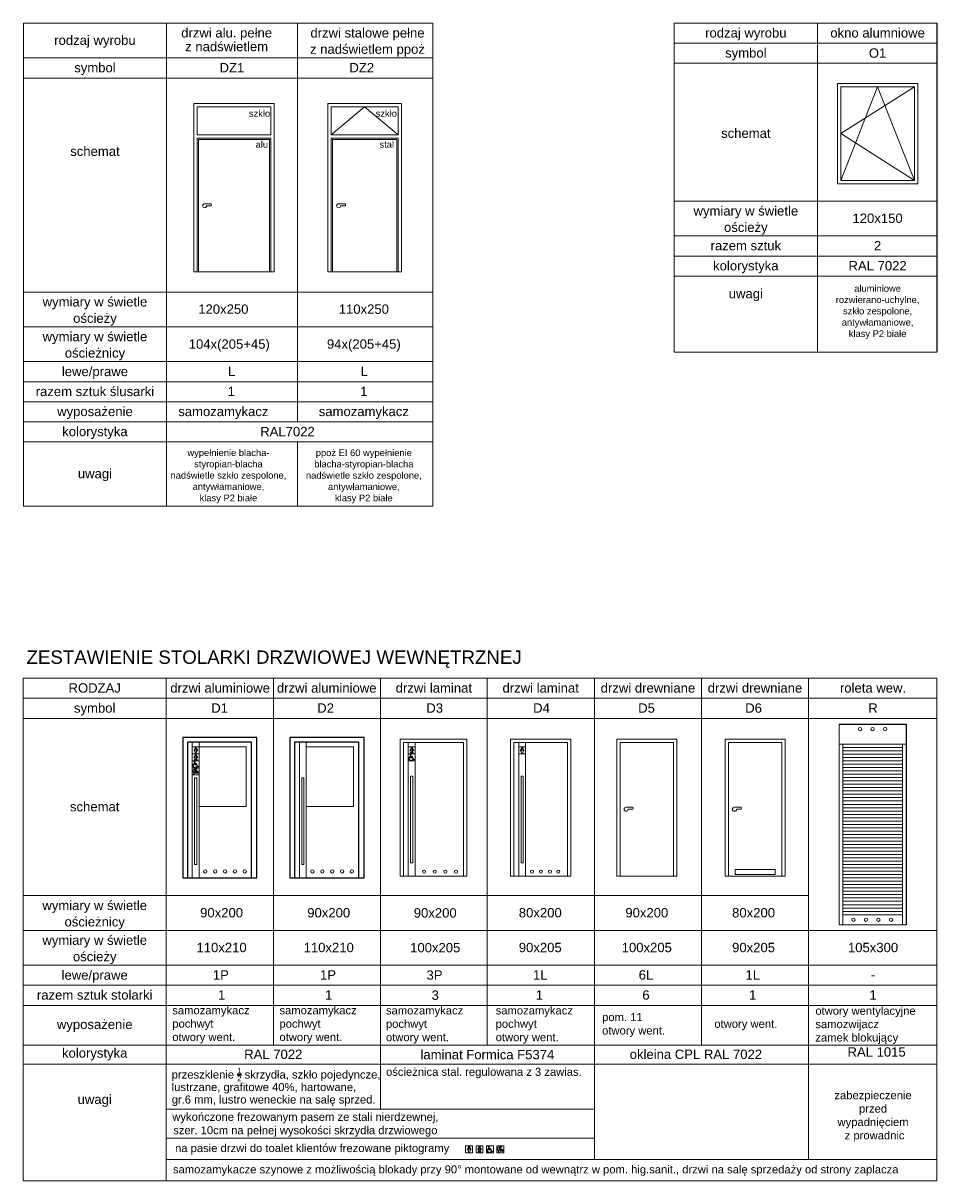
# Model space of a CAD drawing. Header units: centimetres. Extents: x 4120 to 19220, y -7417 to 180.
# Tile 154 of 223: x 13724 to 15089, y -3100 to -1370. Entities that reach past the tile are written whole.
import ezdxf

# ---------------------------------------------------------------- set-up
doc = ezdxf.new("R2010")
doc.units = ezdxf.units.CM
doc.layers.add('A_opisy', color=7, linetype='Continuous')
doc.styles.add('GENERATED_STYLE_2', font='arial.ttf')

# ---------------------------------------------------------------- blocks, each defined once
blk = doc.blocks.new('PRZEWIJAK_PIKTO')
at = {"layer": 'A_opisy', "color": 7, "lineweight": 5}
blk.add_lwpolyline([(-3511.5, 1351.3), (-3479.3, 1351.3), (-3479.3, 1318.8), (-3511.5, 1318.8)], close=True, dxfattribs=at)
at = {"layer": 'A_opisy', "color": 7, "lineweight": 0}
for points in [[(-3494.4, 1347.8), (-3495.5, 1347.1), (-3496.2, 1348.2), (-3496.7, 1348.5), (-3497.7, 1348.5), (-3506.1, 1343.1), (-3508.9, 1332.3), (-3504.9, 1332.3), (-3504.4, 1318.8), (-3502.3, 1318.8), (-3501.5, 1332.3), (-3497.7, 1332.3), (-3501, 1341.1), (-3496, 1343.1), (-3495.7, 1339), (-3490.4, 1336), (-3489.7, 1336.8), (-3493.6, 1339.9), (-3493.7, 1344.3), (-3494.5, 1345.8), (-3493.6, 1346.3)], [(-3495.9, 1337.6), (-3496.4, 1337), (-3493.3, 1334.3), (-3495, 1331.6), (-3495, 1330.2), (-3493.5, 1329), (-3487.4, 1329), (-3486.6, 1329.8), (-3486.6, 1330.3), (-3486, 1330.3)], [(-3495.9, 1337.6), (-3491, 1334.8), (-3491.9, 1332.5), (-3488.5, 1332.5), (-3487.9, 1335.9), (-3487.1, 1335.9), (-3486.6, 1331.5), (-3486.1, 1331.5)]]:
    blk.add_lwpolyline(points, dxfattribs=at)
blk.add_lwpolyline([(-3495.7, 1326.4), (-3482.1, 1326.4), (-3482.1, 1328.2), (-3495.7, 1328.2)], close=True, dxfattribs=at)
for centre, radius, start, end in [((-3491.7, 1348.3), 2.75, 226.561, 190.8697), ((-3483.9, 1331.1), 2.2, 199.5227, 169.5952)]:
    blk.add_arc(centre, radius, start, end, dxfattribs=at)
blk = doc.blocks.new('NIEPEŁN')
at = {"layer": 'A_opisy', "color": 7, "lineweight": 5}
blk.add_lwpolyline([(-3511.5, 1387.2), (-3479.3, 1387.2), (-3479.3, 1354.7), (-3511.5, 1354.7)], close=True, dxfattribs=at)
at = {"layer": 'A_opisy', "color": 7, "lineweight": 0}
for points in [[(-3501.7, 1373.2), (-3502, 1375)], [(-3501.4, 1380.9), (-3499.5, 1380.9), (-3498.6, 1375.3), (-3492, 1375.3), (-3492, 1373.2), (-3498.3, 1373.2), (-3497.8, 1371), (-3490.2, 1371), (-3485.7, 1361.4), (-3483.4, 1362.6), (-3482.6, 1361.1), (-3486.4, 1358.9), (-3491.5, 1369), (-3499.3, 1369), (-3501.4, 1380.9)], [(-3490.2, 1360.6), (-3489, 1359.2)]]:
    blk.add_lwpolyline(points, dxfattribs=at)
blk.add_circle((-3500.1, 1384.4), 2.75, dxfattribs=at)
for radius, start, end in [(10.6, 114.5422, 324.3862), (8.83, 117.2206, 327.3496)]:
    blk.add_arc((-3497.6, 1365.4), radius, start, end, dxfattribs=at)
blk = doc.blocks.new('MĘSKI')
at = {"layer": 'A_opisy', "color": 7, "lineweight": 5}
blk.add_lwpolyline([(-3511.5, 1422.9), (-3479.3, 1422.9), (-3479.3, 1390.5), (-3511.5, 1390.5)], close=True, dxfattribs=at)
at = {"layer": 'A_opisy', "color": 7, "lineweight": 0}
for points in [[(-3496.2, 1417.3), (-3496.2, 1415.8), (-3499.8, 1415.8), (-3504.7, 1405.7), (-3503.2, 1405.7), (-3498.8, 1413.6), (-3497.1, 1409.1)], [(-3497.1, 1409.1), (-3503, 1390.5)], [(-3500.6, 1390.5), (-3495.3, 1401.9)], [(-3490, 1390.5), (-3495.3, 1401.9)], [(-3494.4, 1417.3), (-3494.4, 1415.8), (-3490.7, 1415.8), (-3485.9, 1405.7), (-3487.4, 1405.7), (-3491.8, 1413.6), (-3493.5, 1409.1)], [(-3493.5, 1409.1), (-3487.6, 1390.5)]]:
    blk.add_lwpolyline(points, dxfattribs=at)
blk.add_arc((-3495.3, 1419.9), 2.75, 289.8978, 250.1022, dxfattribs=at)
blk = doc.blocks.new('DAMSKI')
at = {"layer": 'A_opisy', "color": 7, "lineweight": 5}
blk.add_lwpolyline([(-3511.5, 1458.8), (-3479.3, 1458.8), (-3479.3, 1426.3), (-3511.5, 1426.3)], close=True, dxfattribs=at)
at = {"layer": 'A_opisy', "color": 7, "lineweight": 0}
for points in [[(-3496.2, 1453.1), (-3496.2, 1451.6), (-3499.8, 1451.6), (-3504.7, 1441.5), (-3503.2, 1441.5), (-3498.8, 1449.4), (-3497.1, 1445)], [(-3497.1, 1445), (-3501.1, 1435.6), (-3498.1, 1435.6), (-3496.7, 1426.3)], [(-3494.4, 1453.1), (-3494.4, 1451.6), (-3490.7, 1451.6), (-3485.9, 1441.5), (-3487.4, 1441.5), (-3491.8, 1449.4), (-3493.5, 1445)], [(-3493.5, 1445), (-3489.5, 1435.6), (-3492.5, 1435.6), (-3493.9, 1426.3)]]:
    blk.add_lwpolyline(points, dxfattribs=at)
blk.add_arc((-3495.3, 1455.7), 2.75, 289.8978, 250.1022, dxfattribs=at)

msp = doc.modelspace()

# ---------------------------------------------------------------- linework, layer by layer
at = {"color": 7, "elevation": 0}
for points in [[(14073.01, -2437.43), (13962.01, -2437.43), (13962.01, -2647.43), (14073.01, -2647.43)], [(14233.2, -2437.43), (14122.2, -2437.43), (14122.2, -2647.43), (14233.2, -2647.43)], [(14065.01, -2444.43), (13969.01, -2444.43), (13969.01, -2647.43), (14065.01, -2647.43)], [(14225.2, -2444.43), (14129.2, -2444.43), (14129.2, -2647.43), (14225.2, -2647.43)]]:
    msp.add_lwpolyline(points, close=True, dxfattribs=at)
at = {"color": 7, "lineweight": 5, "elevation": 0}
for points in [[(13976.26, -2444.43), (13976.26, -2647.43)], [(13986.62, -2444.43), (13986.62, -2647.43)], [(13986.62, -2451.68), (14057.05, -2451.68), (14057.05, -2540.75), (13986.62, -2540.75)], [(14136.45, -2444.43), (14136.45, -2647.43)], [(14146.8, -2444.43), (14146.8, -2647.43)], [(14146.8, -2451.68), (14217.23, -2451.68), (14217.23, -2540.75), (14146.8, -2540.75)], [(14299.17, -2444.93), (14299.17, -2644.93)], [(14309.53, -2444.93), (14309.53, -2644.93)], [(14464.32, -2444.97), (14464.32, -2644.97)], [(14474.68, -2444.97), (14474.68, -2644.97)], [(13979.89, -2627.28), (13979.89, -2497.82), (13983, -2497.82), (13983, -2627.28), (13979.89, -2627.28)], [(14140.07, -2627.28), (14140.07, -2497.82), (14143.18, -2497.82), (14143.18, -2627.28), (14140.07, -2627.28)], [(14302.8, -2624.78), (14302.8, -2495.32), (14305.91, -2495.32), (14305.91, -2624.78), (14302.8, -2624.78)], [(14467.95, -2624.82), (14467.95, -2495.35), (14471.06, -2495.35), (14471.06, -2624.82), (14467.95, -2624.82)]]:
    msp.add_lwpolyline(points, dxfattribs=at)
at = {"color": 7, "lineweight": 5}
for centre in [(13995.81, -2637.73, 0), (13995.81, -2637.73, 0), (14010.57, -2637.73, 0), (14010.57, -2637.73, 0), (14025.33, -2637.73, 0), (14025.33, -2637.73, 0), (14040.09, -2637.73, 0), (14040.09, -2637.73, 0), (14054.85, -2637.73, 0), (14054.85, -2637.73, 0), (14156, -2637.73, 0), (14156, -2637.73, 0), (14170.75, -2637.73, 0), (14170.75, -2637.73, 0), (14185.51, -2637.73, 0), (14185.51, -2637.73, 0), (14200.27, -2637.73, 0), (14200.27, -2637.73, 0), (14215.03, -2637.73, 0), (14215.03, -2637.73, 0)]:
    msp.add_circle(centre, 2.46, dxfattribs=at)
at = {"layer": 'A_opisy', "color": 7, "linetype": 'Continuous', "lineweight": 0}
for p, q in [((13723.89, -2091.64, 0), (13723.89, -1369.64, 0)), ((13723.89, -1369.64, 0), (14335.77, -1369.64, 0)), ((13937.8, -2091.64, 0), (13937.8, -1369.64, 0)), ((14133.88, -1965.64, 0), (14133.88, -1369.64, 0)), ((14335.77, -2091.64, 0), (14335.77, -1369.64, 0)), ((14335.77, -1995.64, 0), (14335.77, -1369.64, 0)), ((14696.93, -1369.64, 0), (15089.42, -1369.64, 0)), ((14696.93, -1861.65, 0), (14696.93, -1369.64, 0)), ((14910.84, -1861.65, 0), (14910.84, -1369.64, 0)), ((15089.42, -1861.65, 0), (15089.42, -1369.64, 0)), ((14696.93, -1399.64, 0), (15089.42, -1399.64, 0)), ((13723.89, -1421.64, 0), (14335.77, -1421.64, 0)), ((14696.93, -1429.64, 0), (15089.42, -1429.64, 0)), ((13723.89, -1451.64, 0), (14335.77, -1451.64, 0)), ((14940.84, -1609.64, 0), (14940.84, -1459.64, 0)), ((15060.84, -1459.64, 0), (14940.84, -1459.64, 0)), ((14945.84, -1604.64, 0), (14945.84, -1464.64, 0)), ((15055.84, -1464.64, 0), (14945.84, -1464.64, 0)), ((14945.84, -1604.64, 0), (15000.84, -1464.64, 0)), ((15055.84, -1464.64, 0), (14945.84, -1534.64, 0)), ((15000.84, -1464.64, 0), (15055.84, -1604.64, 0)), ((15055.84, -1604.64, 0), (15055.84, -1464.64, 0)), ((15060.84, -1609.64, 0), (15060.84, -1459.64, 0)), ((13978.58, -1741.64, 0), (13978.58, -1489.64, 0)), ((13978.58, -1741.64, 0), (13978.58, -1489.64, 0)), ((13978.58, -1489.64, 0), (14098.58, -1489.64, 0)), ((13983.58, -1536.64, 0), (13983.58, -1494.64, 0)), ((13983.58, -1494.64, 0), (14093.58, -1494.64, 0)), ((14093.58, -1536.64, 0), (14093.58, -1494.64, 0)), ((14098.58, -1741.64, 0), (14098.58, -1489.64, 0)), ((14179.01, -1741.64, 0), (14179.01, -1489.64, 0)), ((14179.01, -1489.64, 0), (14289.01, -1489.64, 0)), ((14184.01, -1536.64, 0), (14184.01, -1494.64, 0)), ((14184.01, -1494.64, 0), (14284.01, -1494.64, 0)), ((14184.01, -1536.64, 0), (14234.01, -1494.64, 0)), ((14284.01, -1536.64, 0), (14234.01, -1494.64, 0)), ((14284.01, -1536.64, 0), (14284.01, -1494.64, 0)), ((14289.01, -1741.64, 0), (14289.01, -1489.64, 0)), ((13983.58, -1536.64, 0), (14093.58, -1536.64, 0)), ((14184.01, -1536.64, 0), (14284.01, -1536.64, 0)), ((14945.84, -1534.64, 0), (15055.84, -1604.64, 0)), ((13983.58, -1541.64, 0), (14093.58, -1541.64, 0)), ((13983.58, -1741.64, 0), (13983.58, -1541.64, 0)), ((13985.58, -1741.64, 0), (13985.58, -1543.64, 0)), ((13985.58, -1543.64, 0), (14091.58, -1543.64, 0)), ((14091.58, -1741.64, 0), (14091.58, -1543.64, 0)), ((14093.58, -1741.64, 0), (14093.58, -1541.64, 0)), ((14184.01, -1541.64, 0), (14284.01, -1541.64, 0)), ((14184.01, -1741.64, 0), (14184.01, -1541.64, 0)), ((14186.01, -1741.64, 0), (14186.01, -1543.64, 0)), ((14186.01, -1543.64, 0), (14282.01, -1543.64, 0)), ((14282.01, -1741.64, 0), (14282.01, -1543.64, 0)), ((14284.01, -1741.64, 0), (14284.01, -1541.64, 0)), ((15055.84, -1604.64, 0), (14945.84, -1604.64, 0)), ((15060.84, -1609.64, 0), (14940.84, -1609.64, 0)), ((13994.73, -1639.64, 0), (14004.73, -1639.64, 0)), ((13997.73, -1642.64, 0), (14004.73, -1642.64, 0)), ((14195.15, -1639.64, 0), (14205.15, -1639.64, 0)), ((14198.15, -1642.64, 0), (14205.15, -1642.64, 0)), ((14696.93, -1635.77, 0), (15089.42, -1635.77, 0)), ((14696.93, -1687.77, 0), (15089.42, -1687.77, 0)), ((14696.93, -1717.77, 0), (15089.42, -1717.77, 0)), ((13978.58, -1741.64, 0), (14098.58, -1741.64, 0)), ((14179.01, -1741.64, 0), (14289.01, -1741.64, 0)), ((14696.93, -1747.77, 0), (15089.42, -1747.77, 0)), ((13723.89, -1771.64, 0), (14335.77, -1771.64, 0)), ((13723.89, -1823.64, 0), (14335.77, -1823.64, 0)), ((14696.93, -1861.65, 0), (15089.42, -1861.65, 0)), ((13723.89, -1875.64, 0), (14335.77, -1875.64, 0)), ((13723.89, -1905.64, 0), (14335.77, -1905.64, 0)), ((13723.89, -1935.64, 0), (14335.77, -1935.64, 0)), ((13723.89, -1965.64, 0), (14335.77, -1965.64, 0)), ((13723.89, -1995.64, 0), (14335.77, -1995.64, 0)), ((14133.88, -2091.64, 0), (14133.88, -1995.64, 0)), ((14335.77, -2091.64, 0), (14335.77, -1995.64, 0)), ((13723.89, -2091.64, 0), (14335.77, -2091.64, 0)), ((13723.51, -2349.03, 0), (15089.42, -2349.03, 0)), ((13723.51, -3100.43, 0), (13723.51, -2349.03, 0)), ((13937.42, -3100.43, 0), (13937.42, -2349.03, 0)), ((14097.6, -2897.37, 0), (14097.6, -2349.03, 0)), ((14257.79, -2993.08, 0), (14257.79, -2349.03, 0)), ((14417.42, -2897.37, 0), (14417.42, -2349.03, 0)), ((14577.42, -3068.58, 0), (14577.42, -2349.03, 0)), ((14737.42, -2897.37, 0), (14737.42, -2349.03, 0)), ((14897.42, -3068.58, 0), (14897.42, -2349.03, 0)), ((15089.42, -3100.43, 0), (15089.42, -2349.03, 0)), ((13723.51, -2379.03, 0), (15089.42, -2379.03, 0)), ((13723.51, -2409.03, 0), (15089.42, -2409.03, 0)), ((15043.42, -2417.53, 0), (14943.42, -2417.53, 0)), ((14943.42, -2417.53, 0), (14943.42, -2717.53, 0)), ((15043.42, -2417.53, 0), (15043.42, -2717.53, 0)), ((14286.92, -2439.93, 0), (14386.92, -2439.93, 0)), ((14286.92, -2644.93, 0), (14286.92, -2439.93, 0)), ((14386.92, -2644.93, 0), (14386.92, -2439.93, 0)), ((14452.07, -2439.97, 0), (14542.07, -2439.97, 0)), ((14452.07, -2644.97, 0), (14452.07, -2439.97, 0)), ((14542.07, -2644.97, 0), (14542.07, -2439.97, 0)), ((14610.81, -2644.97, 0), (14610.81, -2439.97, 0)), ((14610.81, -2439.97, 0), (14700.81, -2439.97, 0)), ((14700.81, -2439.97, 0), (14700.81, -2644.97, 0)), ((14772.78, -2644.97, 0), (14772.78, -2439.97, 0)), ((14772.78, -2439.97, 0), (14862.78, -2439.97, 0)), ((14772.78, -2644.97, 0), (14772.78, -2439.97, 0)), ((14772.78, -2439.97, 0), (14862.78, -2439.97, 0)), ((14862.78, -2439.97, 0), (14862.78, -2644.97, 0)), ((14862.78, -2439.97, 0), (14862.78, -2644.97, 0)), ((14291.92, -2444.93, 0), (14381.92, -2444.93, 0)), ((14291.92, -2644.93, 0), (14291.92, -2444.93, 0)), ((14296.92, -2444.93, 0), (14310.04, -2444.93, 0)), ((14381.92, -2644.93, 0), (14381.92, -2444.93, 0)), ((14457.07, -2444.97, 0), (14537.07, -2444.97, 0)), ((14457.07, -2644.97, 0), (14457.07, -2444.97, 0)), ((14462.07, -2444.97, 0), (14475.19, -2444.97, 0)), ((14537.07, -2644.97, 0), (14537.07, -2444.97, 0)), ((14615.81, -2444.97, 0), (14695.81, -2444.97, 0)), ((14615.81, -2644.97, 0), (14615.81, -2444.97, 0)), ((14695.81, -2444.97, 0), (14695.81, -2644.97, 0)), ((14777.78, -2444.97, 0), (14857.78, -2444.97, 0)), ((14777.78, -2644.97, 0), (14777.78, -2444.97, 0)), ((14777.78, -2444.97, 0), (14857.78, -2444.97, 0)), ((14777.78, -2644.97, 0), (14777.78, -2444.97, 0)), ((14857.78, -2444.97, 0), (14857.78, -2644.97, 0)), ((14857.78, -2444.97, 0), (14857.78, -2644.97, 0)), ((15043.42, -2447.53, 0), (14943.42, -2447.53, 0)), ((14948.72, -2447.53, 0), (14948.72, -2717.53, 0)), ((14948.72, -2452.53, 0), (15038.12, -2452.53, 0)), ((14948.72, -2457.53, 0), (15038.12, -2457.53, 0)), ((15038.12, -2717.53, 0), (15038.12, -2447.53, 0)), ((14948.72, -2462.53, 0), (15038.12, -2462.53, 0)), ((14948.72, -2467.53, 0), (15038.12, -2467.53, 0)), ((14948.72, -2472.53, 0), (15038.12, -2472.53, 0)), ((14948.72, -2477.53, 0), (15038.12, -2477.53, 0)), ((14948.72, -2482.53, 0), (15038.12, -2482.53, 0)), ((14948.72, -2487.53, 0), (15038.12, -2487.53, 0)), ((14948.72, -2492.53, 0), (15038.12, -2492.53, 0)), ((14948.72, -2497.53, 0), (15038.12, -2497.53, 0)), ((14948.72, -2502.53, 0), (15038.12, -2502.53, 0)), ((14948.72, -2507.53, 0), (15038.12, -2507.53, 0)), ((14948.72, -2512.53, 0), (15038.12, -2512.53, 0)), ((14948.72, -2517.53, 0), (15038.12, -2517.53, 0)), ((14948.72, -2522.53, 0), (15038.12, -2522.53, 0)), ((14624.95, -2541.97, 0), (14634.95, -2541.97, 0)), ((14786.93, -2541.97, 0), (14796.93, -2541.97, 0)), ((14786.93, -2541.97, 0), (14796.93, -2541.97, 0)), ((14948.72, -2527.53, 0), (15038.12, -2527.53, 0)), ((14948.72, -2532.53, 0), (15038.12, -2532.53, 0)), ((14948.72, -2537.53, 0), (15038.12, -2537.53, 0)), ((14948.72, -2542.53, 0), (15038.12, -2542.53, 0)), ((14627.95, -2544.97, 0), (14634.95, -2544.97, 0)), ((14789.93, -2544.97, 0), (14796.93, -2544.97, 0)), ((14789.93, -2544.97, 0), (14796.93, -2544.97, 0)), ((14948.72, -2547.53, 0), (15038.12, -2547.53, 0)), ((14948.72, -2552.53, 0), (15038.12, -2552.53, 0)), ((14948.72, -2557.53, 0), (15038.12, -2557.53, 0)), ((14948.72, -2562.53, 0), (15038.12, -2562.53, 0)), ((14948.72, -2567.53, 0), (15038.12, -2567.53, 0)), ((14948.72, -2572.53, 0), (15038.12, -2572.53, 0)), ((14948.72, -2577.53, 0), (15038.12, -2577.53, 0)), ((14948.72, -2582.53, 0), (15038.12, -2582.53, 0)), ((14948.72, -2587.53, 0), (15038.12, -2587.53, 0)), ((14948.72, -2592.53, 0), (15038.12, -2592.53, 0)), ((14948.72, -2597.53, 0), (15038.12, -2597.53, 0)), ((14948.72, -2602.53, 0), (15038.12, -2602.53, 0)), ((14948.72, -2607.53, 0), (15038.12, -2607.53, 0)), ((14948.72, -2612.53, 0), (15038.12, -2612.53, 0)), ((14948.72, -2617.53, 0), (15038.12, -2617.53, 0)), ((14948.72, -2622.53, 0), (15038.12, -2622.53, 0)), ((14948.72, -2627.53, 0), (15038.12, -2627.53, 0)), ((14386.92, -2644.93, 0), (14286.92, -2644.93, 0)), ((14310.04, -2644.93, 0), (14296.92, -2644.93, 0)), ((14542.07, -2644.97, 0), (14452.07, -2644.97, 0)), ((14475.19, -2644.97, 0), (14462.07, -2644.97, 0)), ((14700.81, -2644.97, 0), (14610.81, -2644.97, 0)), ((14862.78, -2644.97, 0), (14772.78, -2644.97, 0)), ((14862.78, -2644.97, 0), (14772.78, -2644.97, 0)), ((14787.78, -2642.47, 0), (14787.78, -2634.97, 0)), ((14847.78, -2634.97, 0), (14787.78, -2634.97, 0)), ((14787.78, -2642.47, 0), (14787.78, -2634.97, 0)), ((14847.78, -2634.97, 0), (14787.78, -2634.97, 0)), ((14847.78, -2642.47, 0), (14787.78, -2642.47, 0)), ((14847.78, -2642.47, 0), (14787.78, -2642.47, 0)), ((14847.78, -2634.97, 0), (14847.78, -2642.47, 0)), ((14847.78, -2634.97, 0), (14847.78, -2642.47, 0)), ((14948.72, -2632.53, 0), (15038.12, -2632.53, 0)), ((14948.72, -2637.53, 0), (15038.12, -2637.53, 0)), ((14948.72, -2642.53, 0), (15038.12, -2642.53, 0)), ((14948.72, -2647.53, 0), (15038.12, -2647.53, 0)), ((14948.72, -2652.53, 0), (15038.12, -2652.53, 0)), ((14948.72, -2657.53, 0), (15038.12, -2657.53, 0)), ((14948.72, -2662.53, 0), (15038.12, -2662.53, 0)), ((13723.51, -2674.03, 0), (14897.42, -2674.03, 0)), ((14948.72, -2667.53, 0), (15038.12, -2667.53, 0)), ((14948.72, -2672.53, 0), (15038.12, -2672.53, 0)), ((14948.72, -2677.53, 0), (15038.12, -2677.53, 0)), ((14948.72, -2682.53, 0), (15038.12, -2682.53, 0)), ((14948.72, -2687.53, 0), (15038.12, -2687.53, 0)), ((14948.72, -2692.53, 0), (15038.12, -2692.53, 0)), ((14948.72, -2697.53, 0), (15038.12, -2697.53, 0)), ((14948.72, -2702.53, 0), (15038.12, -2702.53, 0)), ((13723.51, -2726.03, 0), (15089.42, -2726.03, 0)), ((14943.42, -2717.53, 0), (15043.42, -2717.53, 0)), ((13723.51, -2778.03, 0), (15089.42, -2778.03, 0)), ((13723.51, -2808.03, 0), (15089.42, -2808.03, 0)), ((13723.51, -2838.03, 0), (15089.42, -2838.03, 0)), ((13723.51, -2897.37, 0), (15089.42, -2897.37, 0)), ((13723.51, -2926.17, 0), (15089.42, -2926.17, 0)), ((13937.42, -2993.08, 0), (14577.42, -2993.08, 0)), ((13937.42, -3036.74, 0), (14577.42, -3036.74, 0)), ((13937.42, -3068.58, 0), (15089.42, -3068.58, 0)), ((13723.51, -3100.43, 0), (15089.42, -3100.43, 0))]:
    msp.add_line(p, q, dxfattribs=at)
at = {"layer": 'A_opisy'}
for p, q in [((15089.42, -1369.64, 0), (15089.42, -1861.65, 0)), ((14943.42, -2417.53, 0), (15043.42, -2417.53, 0)), ((15043.42, -2417.53, 0), (15043.42, -2717.53, 0))]:
    msp.add_line(p, q, dxfattribs=at)
at = {"layer": 'A_opisy', "color": 7, "linetype": 'Continuous', "lineweight": 0}
for centre, radius in [((14974.67, -2425.03, 0), 2.5), ((14993.42, -2425.03, 0), 2.5), ((15012.17, -2425.03, 0), 2.5), ((14322.96, -2638.12, 0), 2.25), ((14338.84, -2638.12, 0), 2.25), ((14354.72, -2638.12, 0), 2.25), ((14370.6, -2638.12, 0), 2.25), ((14484.26, -2638.16, 0), 2.25), ((14497.45, -2638.16, 0), 2.25), ((14511.08, -2638.16, 0), 2.25), ((14523.45, -2638.16, 0), 2.25), ((14964.67, -2710.03, 0), 2.5), ((14983.42, -2710.03, 0), 2.5), ((15002.17, -2710.03, 0), 2.5), ((15020.92, -2710.03, 0), 2.5)]:
    msp.add_circle(centre, radius, dxfattribs=at)
for centre, radius, start, end in [((13994.73, -1642.64, 0), 3, 90, 0), ((14002.38, -1641.14, 0), 2.79, 327.44772, 32.55228), ((14195.15, -1642.64, 0), 3, 90, 0), ((14202.81, -1641.14, 0), 2.79, 327.44772, 32.55228), ((14624.95, -2544.97, 0), 3, 90, 0), ((14632.6, -2543.47, 0), 2.79, 327.44772, 32.55228), ((14786.93, -2544.97, 0), 3, 90, 0), ((14786.93, -2544.97, 0), 3, 90, 0), ((14794.58, -2543.47, 0), 2.79, 327.44772, 32.55228), ((14794.58, -2543.47, 0), 2.79, 327.44772, 32.55228)]:
    msp.add_arc(centre, radius, start, end, dxfattribs=at)

# ---------------------------------------------------------------- block references
at = {"color": 7, "lineweight": 5, "xscale": 0.321053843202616, "yscale": 0.321053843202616, "zscale": 0.3210538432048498}
for name, p in [('DAMSKI', (15103.65, -2920.02, 0)), ('MĘSKI', (15426.56, -2908.52, 0)), ('DAMSKI', (15591.71, -2920.02, 0)), ('MĘSKI', (15103.65, -2918.96, 0)), ('NIEPEŁN', (15103.65, -2917.92, 0)), ('NIEPEŁN', (15426.56, -2907.49, 0)), ('PRZEWIJAK_PIKTO', (15103.65, -2916.82, 0)), ('DAMSKI', (15512.38, -3516.53, 0)), ('MĘSKI', (15527.92, -3505.03, 0)), ('NIEPEŁN', (15543.46, -3493.56, 0)), ('PRZEWIJAK_PIKTO', (15558.99, -3482.03, 0))]:
    msp.add_blockref(name, p, dxfattribs=at)

# ---------------------------------------------------------------- texts
at = {"layer": 'A_opisy', "color": 7, "linetype": 'Continuous', "lineweight": 35, "attachment_point": 2, "style": 'GENERATED_STYLE_2'}
for s, insert, char_height, line_spacing_factor in [('\\A1;{\\pqc;\\fArial|b0|i0|c238|p38;drzwi alu. pełne\\P\\pqc;\\fArial|b0|i0|c238|p38;z nadświetlem}', (14027.72, -1377.08, 0), 14, 0.879318), ('\\A1;{\\pqc;\\fArial|b0|i0|c238|p38;drzwi stalowe pełne\\P\\pqc;\\fArial|b0|i0|c238|p38;z nadświetlem ppoż}', (14238.27, -1377.12, 0), 14, 1.042333), ('\\A1;{\\pqc;\\fArial|b0|i0|c238|p38;wymiary w świetle \\P\\pqc;\\fArial|b0|i0|c238|p38;ościeży}', (14803.88, -1643.32, 0), 14, 1.04916), ('\\A1;{\\pqc;\\fArial|b0|i0|c238|p38;aluminiowe \\P\\pqc;\\fArial|b0|i0|c238|p38;rozwierano-uchylne,\\P\\pqc;\\fArial|b0|i0|c238|p38;szkło zespolone,\\P\\pqc;\\fArial|b0|i0|c238|p38;antywłamaniowe, \\P\\pqc;\\fArial|b0|i0|c238|p38;klasy P2 białe}', (15000.84, -1761.3, 0), 10, 1.011215), ('\\A1;{\\pqc;\\fArial|b0|i0|c238|p38;wymiary w świetle \\P\\pqc;\\fArial|b0|i0|c238|p38;ościeży}', (13830.84, -1779.2, 0), 14, 1.04916), ('\\A1;{\\pqc;\\fArial|b0|i0|c238|p38;wymiary w świetle \\P\\pqc;\\fArial|b0|i0|c238|p38;ościeżnicy}', (13830.84, -1831.2, 0), 14, 1.04916), ('\\A1;{\\pqc;\\fArial|b0|i0|c238|p38;wypełnienie blacha-\\P\\pqc;\\fArial|b0|i0|c238|p38;styropian-blacha\\P\\pqc;\\fArial|b0|i0|c238|p38;nadświetle szkło zespolone,\\P\\pqc;\\fArial|b0|i0|c238|p38;antywłamaniowe, \\P\\pqc;\\fArial|b0|i0|c238|p38;klasy P2 białe}', (14030.4, -2006.85, 0), 10, 1.013), ('\\A1;{\\pqc;\\fArial|b0|i0|c238|p38;ppoż EI 60 wypełnienie \\P\\pqc;\\fArial|b0|i0|c238|p38;blacha-styropian-blacha\\P\\pqc;\\fArial|b0|i0|c238|p38;nadświetle szkło zespolone,\\P\\pqc;\\fArial|b0|i0|c238|p38;antywłamaniowe, \\P\\pqc;\\fArial|b0|i0|c238|p38;klasy P2 białe}', (14232.81, -2006.89, 0), 10, 1.012992), ('\\A1;{\\pqc;\\fArial|b0|i0|c238|p38;wymiary w świetle \\P\\pqc;\\fArial|b0|i0|c238|p38;ościeżnicy}', (13830.47, -2681.59, 0), 14, 1.04916), ('\\A1;{\\pqc;\\fArial|b0|i0|c238|p38;wymiary w świetle \\P\\pqc;\\fArial|b0|i0|c238|p38;ościeży}', (13830.47, -2733.59, 0), 14, 1.04916)]:
    msp.add_mtext(s, dxfattribs=dict(at, insert=insert, char_height=char_height, line_spacing_factor=line_spacing_factor))
at = {"layer": 'A_opisy', "color": 7, "linetype": 'Continuous', "lineweight": 35, "style": 'GENERATED_STYLE_2'}
for s, insert, char_height, attachment_point in [('\\A1;{\\pqc;\\fArial|b0|i0|c238|p38;rodzaj wyrobu}', (14803.88, -1377.12, 0), 14, 2), ('\\A1;{\\pqc;\\fArial|b0|i0|c238|p38;okno alumniowe}', (15000.84, -1377.12, 0), 14, 2), ('\\A1;{\\pqc;\\fArial|b0|i0|c238|p38;rodzaj wyrobu}', (13830.84, -1388.12, 0), 14, 2), ('\\A1;{\\pqc;\\fArial|b0|i0|c238|p38;symbol}', (14803.88, -1407.12, 0), 14, 2), ('\\A1;\\pxqc;O1', (15000.84, -1407.36, 0), 14, 2), ('\\A1;{\\pqc;\\fArial|b0|i0|c238|p38;symbol}', (13830.84, -1429.12, 0), 14, 2), ('\\A1;\\pxqc;DZ1', (14035.6, -1429.18, 0), 14, 2), ('\\A1;\\pxqc;DZ2', (14229.69, -1429.18, 0), 14, 2), ('\\A1;{\\pqc;\\fArial|b0|i0|c238|p38;szkło}', (14076.88, -1499.65, 0), 10, 2), ('\\A1;{\\pqc;\\fArial|b0|i0|c238|p38;szkło}', (14266.42, -1499.65, 0), 10, 2), ('\\A1;{\\pqc;\\fArial|b0|i0|c238|p38;schemat}', (14803.88, -1527.12, 0), 14, 2), ('\\A1;{\\pqc;\\fArial|b0|i0|c238|p38;schemat}', (13830.84, -1554.13, 0), 14, 2), ('\\A1;{\\pqc;\\fArial|b0|i0|c238|p38;alu}', (14080.32, -1545.92, 0), 10, 2), ('\\A1;{\\pqc;\\fArial|b0|i0|c238|p38;stal}', (14267.05, -1545.92, 0), 10, 2), ('\\A1;{\\pqc;\\fArial|b0|i0|c238|p38;120x150}', (15000.84, -1654.31, 0), 14, 2), ('\\A1;{\\pqc;\\fArial|b0|i0|c238|p38;razem sztuk}', (14803.88, -1695.25, 0), 14, 2), ('\\pxqc;\\A1;2', (15000.84, -1695.31, 0), 14, 2), ('\\A1;{\\pqc;\\fArial|b0|i0|c238|p38;kolorystyka}', (14803.88, -1725.25, 0), 14, 2), ('\\pxqc;\\fArial|b0|i0|c238|p38;\\A1;RAL 7022', (15000.84, -1725.31, 0), 14, 2), ('\\A1;{\\pqc;\\fArial|b0|i0|c238|p38;uwagi}', (14803.88, -1767.01, 0), 14, 2), ('\\pxqc;120x250', (14022.8, -1790.18, 0), 14, 2), ('\\pxqc;110x250', (14232.81, -1790.18, 0), 14, 2), ('\\pxqc;104x(205+45)', (14031.66, -1842.41, 0), 14, 2), ('\\pxqc;94x(205+45)', (14232.81, -1842.35, 0), 14, 2), ('\\A1;{\\pqc;\\fArial|b0|i0|c238|p38;lewe/prawe}', (13830.84, -1883.35, 0), 14, 2), ('\\A1;L', (14035.32, -1883.35, 0), 14, 2), ('\\A1;\\pxqc;L', (14233.44, -1883.35, 0), 14, 2), ('\\A1;{\\pqc;\\fArial|b0|i0|c238|p38;razem sztuk ślusarki}', (13830.84, -1913.2, 0), 14, 2), ('\\A1;{\\pqc;\\fArial|b0|i0|c238|p38;1}', (14034.69, -1913.18, 0), 14, 2), ('\\A1;{\\pqc;\\fArial|b0|i0|c238|p38;1}', (14232.81, -1913.18, 0), 14, 2), ('\\A1;{\\pqc;\\fArial|b0|i0|c238|p38;wyposażenie}', (13830.84, -1943.13, 0), 14, 2), ('\\A1;{\\pqc;\\fArial|b0|i0|c238|p38;samozamykacz}', (14022.8, -1943.13, 0), 14, 2), ('\\A1;{\\pqc;\\fArial|b0|i0|c238|p38;samozamykacz}', (14232.81, -1943.13, 0), 14, 2), ('\\A1;{\\pqc;\\fArial|b0|i0|c238|p38;kolorystyka}', (13830.84, -1973.13, 0), 14, 2), ('\\A1;\\pxqc;RAL7022', (14118.69, -1973.24, 0), 14, 2), ('\\A1;{\\pqc;\\fArial|b0|i0|c238|p38;uwagi}', (13830.84, -2036.13, 0), 14, 2), ('\\A1;{\\pqr;\\fArial|b0|i0|c238|p38;ZESTAWIENIE STOLARKI DRZWIOWEJ WEWNĘTRZNEJ}', (14468.82, -2307.49, 0), 20, 3), ('\\pxqc;\\fArial|b0|i0|c238|p38;\\A1;RODZAJ', (13830.47, -2356.52, 0), 14, 2), ('\\A1;{\\pqc;\\fArial|b0|i0|c238|p38;drzwi aluminiowe}', (14017.94, -2356.52, 0), 14, 2), ('\\A1;{\\pqc;\\fArial|b0|i0|c238|p38;drzwi aluminiowe}', (14177.31, -2356.52, 0), 14, 2), ('\\pxqc;\\fArial|b0|i0|c238|p38;\\A1;drzwi laminat', (14337.47, -2356.52, 0), 14, 2), ('\\pxqc;\\fArial|b0|i0|c238|p38;\\A1;drzwi laminat', (14497.14, -2356.52, 0), 14, 2), ('\\pxqc;\\fArial|b0|i0|c238|p38;\\A1;drzwi drewniane', (14657.53, -2356.52, 0), 14, 2), ('\\pxqc;\\fArial|b0|i0|c238|p38;\\A1;drzwi drewniane', (14817.53, -2356.52, 0), 14, 2), ('\\A1;{\\pqc;\\fArial|b0|i0|c238|p38;roleta wew.}', (14994.05, -2356.52, 0), 14, 2), ('\\A1;{\\pqc;\\fArial|b0|i0|c238|p38;symbol}', (13830.47, -2386.52, 0), 14, 2), ('\\A1;\\pxqc;D1', (14017.15, -2386.57, 0), 14, 2), ('\\A1;\\pxqc;D2', (14175.64, -2386.57, 0), 14, 2), ('\\A1;\\pxqc;D3', (14338.73, -2386.57, 0), 14, 2), ('\\pxqc;\\A1;D4', (14498.4, -2386.57, 0), 14, 2), ('\\A1;\\pxqc;D5', (14655.43, -2386.57, 0), 14, 2), ('\\pxqc;\\A1;D6', (14815.43, -2386.57, 0), 14, 2), ('\\pxqc;\\fArial|b0|i0|c238|p38;\\A1;R', (14994.05, -2386.57, 0), 14, 2), ('\\A1;{\\pqc;\\fArial|b0|i0|c238|p38;schemat}', (13830.47, -2534.02, 0), 14, 2), ('\\A1;{\\pqc;\\fArial|b0|i0|c238|p38;9\\fArial|b0|i0|c238|p38;0x200}', (14020.13, -2692.57, 0), 14, 2), ('\\A1;{\\pqc;\\fArial|b0|i0|c238|p38;9\\fArial|b0|i0|c238|p38;0x200}', (14180.31, -2692.57, 0), 14, 2), ('\\A1;{\\pqc;\\fArial|b0|i0|c238|p38;9\\fArial|b0|i0|c238|p38;0x200}', (14339.54, -2692.81, 0), 14, 2), ('\\A1;\\pxqc;80x200', (14496.56, -2692.57, 0), 14, 2), ('\\A1;{\\pqc;\\fArial|b0|i0|c238|p38;9\\fArial|b0|i0|c238|p38;0x200}', (14655.81, -2692.57, 0), 14, 2), ('\\pxqc;80x200', (14815.44, -2692.57, 0), 14, 2), ('\\pxqc;110x210', (14020.13, -2744.57, 0), 14, 2), ('\\pxqc;110x210', (14180.31, -2744.57, 0), 14, 2), ('\\pxqc;100x205', (14339.54, -2744.81, 0), 14, 2), ('\\A1;\\pxqc;90x205', (14496.56, -2744.57, 0), 14, 2), ('\\A1;{\\pqc;\\fArial|b0|i0|c238|p38;10\\fArial|b0|i0|c238|p38;0x205}', (14655.81, -2744.57, 0), 14, 2), ('\\pxqc;90x205', (14815.44, -2744.57, 0), 14, 2), ('\\A1;\\pxqc;105x300', (14994.05, -2744.57, 0), 14, 2), ('\\A1;{\\pqc;\\fArial|b0|i0|c238|p38;lewe/prawe}', (13830.47, -2785.74, 0), 14, 2), ('\\pxqc;\\A1;1P', (14019.09, -2785.51, 0), 14, 2), ('\\pxqc;\\A1;1P', (14179.27, -2785.51, 0), 14, 2), ('\\pxqc;\\A1;3P', (14338.5, -2785.75, 0), 14, 2), ('\\pxqc;\\A1;1L ', (14496.56, -2785.51, 0), 14, 2), ('\\pxqc;\\A1;6L', (14654.62, -2785.51, 0), 14, 2), ('\\pxqc;\\A1;1L', (14814.26, -2785.51, 0), 14, 2), ('\\A1;{\\pqc;\\fArial|b0|i0|c238|p38;-}', (14994.05, -2785.28, 0), 14, 2), ('\\A1;{\\pqc;\\fArial|b0|i0|c238|p38;razem sztuk stolarki}', (13830.47, -2815.52, 0), 14, 2), ('\\pxqc;\\A1;1', (14020.13, -2815.57, 0), 14, 2), ('\\pxqc;\\A1;1', (14180.31, -2815.57, 0), 14, 2), ('\\pxqc;\\A1;3', (14339.54, -2815.81, 0), 14, 2), ('\\pxqc;\\A1;1', (14495.28, -2815.57, 0), 14, 2), ('\\pxqc;\\A1;6', (14654.62, -2815.57, 0), 14, 2), ('\\pxqc;\\A1;1', (14814.26, -2815.57, 0), 14, 2), ('\\A1;{\\pqc;\\fArial|b0|i0|c238|p38;1}', (14994.05, -2815.57, 0), 14, 2), ('\\pxql;\\fArial|b0|i0|c238|p38;\\A1;otwory wentylacyjne\\Psamozwijacz\\Pzamek blokujący', (14907.8, -2867.95, 0), 12, 4), ('\\A1;{\\pqc;\\fArial|b0|i0|c238|p38;wyposażenie}', (13830.47, -2859.49, 0), 14, 2), ('\\A1;{\\pqc;\\fArial|b0|i0|c238|p38;kolorystyka}', (13830.47, -2902.29, 0), 14, 2), ('\\pxqc;\\fArial|b0|i0|c238|p38;\\A1;RAL 7022', (14097.42, -2904.23, 0), 14, 2), ('\\pxqc;\\fArial|b0|i0|c238|p38;\\A1;laminat Formica F5374', (14417.51, -2904.7, 0), 14, 2), ('\\pxqc;\\fArial|b0|i0|c238|p38;\\A1;okleina CPL RAL 7022', (14729.22, -2904.23, 0), 14, 2), ('\\A1;{\\pqc;\\fArial|b0|i0|c238|p38;RAL 1015}', (14999.38, -2900.72, 0), 14, 2), ('\\A1;{\\pqc;\\fArial|b0|i0|c238|p38;uwagi}', (13830.47, -2971.52, 0), 14, 2), ('\\pxqc;\\fArial|b0|i0|c238|p38;\\A1;wykończone frezowanym pasem ze stali nierdzewnej, \\Pszer. 10cm na pełnej wysokości skrzydła drzwiowego', (14145.41, -2998.75, 0), 12, 2), ('\\pxqc;\\fArial|b0|i0|c238|p38;\\A1;na pasie drzwi do toalet klientów frezowane piktogramy', (14155.58, -3045.42, 0), 12, 2), ('\\pxqc;\\fArial|b0|i0|c238|p38;\\A1;samozamykacze szynowe z możliwością blokady przy 90%%d montowane od wewnątrz w pom. hig.sanit., drzwi na salę sprzedaży od strony zaplacza', (14489.76, -3077.26, 0), 12, 2)]:
    msp.add_mtext(s, dxfattribs=dict(at, insert=insert, char_height=char_height, attachment_point=attachment_point))
at = {"layer": 'A_opisy', "color": 7, "linetype": 'Continuous', "lineweight": 35, "char_height": 12, "style": 'GENERATED_STYLE_2'}
for s, insert, width, attachment_point in [('\\pxql;\\A1;samozamykacz \\Ppochwyt\\Potwory went.', (13946.47, -2867.22, 0), 235.9011, 4), ('\\pxql;\\A1;samozamykacz \\Ppochwyt\\Potwory went.', (14106.66, -2867.22, 0), 235.9011, 4), ('\\pxql;\\A1;samozamykacz \\Ppochwyt\\Potwory went.', (14265.88, -2867.46, 0), 235.9011, 4), ('\\pxql;\\A1;samozamykacz \\Ppochwyt\\Potwory went.', (14429.88, -2867.46, 0), 235.9011, 4), ('\\pxql;\\A1;pom. 11\\Potwory went.', (14589.01, -2867.46, 0), 235.9011, 4), ('\\pxql;\\A1;otwory went.', (14756.81, -2867.46, 0), 235.9011, 4), ('\\pxqc;\\fArial|b0|i0|c238|p38;\\A1;\\Pzabezpieczenie\\Pprzed\\Pwypadnięciem\\P z prowadnic', (14994.05, -2946.42, 0), 208.5771, 2)]:
    msp.add_mtext(s, dxfattribs=dict(at, insert=insert, width=width, attachment_point=attachment_point))
at = {"layer": 'A_opisy', "color": 7, "linetype": 'Continuous', "lineweight": 35, "char_height": 12, "width": 463.597, "attachment_point": 2, "line_spacing_factor": 0.930574, "style": 'GENERATED_STYLE_2'}
for s, insert in [('\\pxql;\\fArial|b0|i0|c238|p38;\\A1;przeszklenie {\\H0.7x;\\S1/2;} skrzydła, szkło pojedyncze,\\Plustrzane, grafitowe 40%, hartowane,\\Pgr.6 mm, lustro weneckie na salę sprzed.', (14177.42, -2931.44, 0)), ('\\pxql;\\fArial|b0|i0|c238|p38;\\A1;ościeżnica stal. regulowana z 3 zawias.', (14497.79, -2931.44, 0))]:
    msp.add_mtext(s, dxfattribs=dict(at, insert=insert))

doc.saveas('drawing.dxf')
